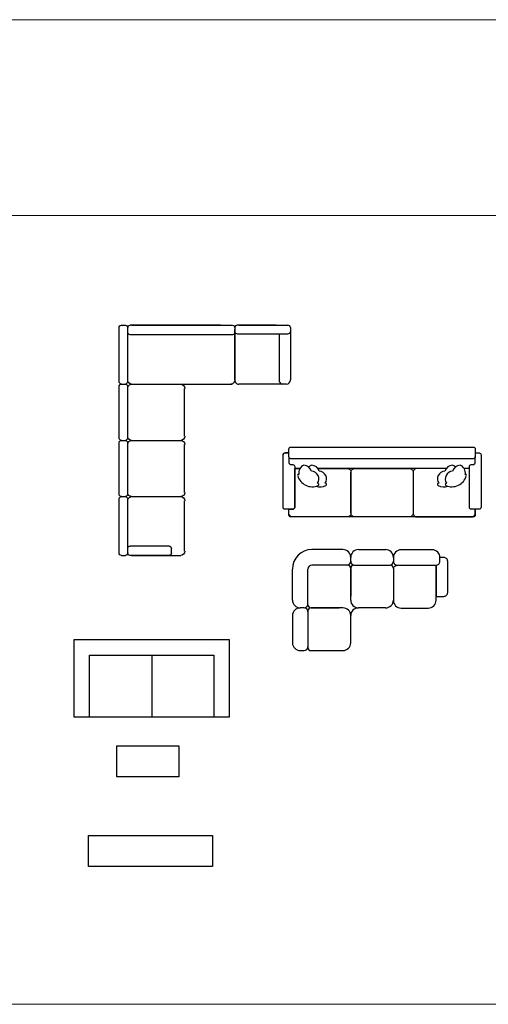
# Model space of a CAD drawing. Header units: metres. Extents: x 6502846 to 6512378, y 5892705 to 5896166.
# Tile 36 of 73: x 6503995 to 6504056, y 5895233 to 5895359. Entities that reach past the tile are written whole.
import ezdxf

# ---------------------------------------------------------------- set-up
doc = ezdxf.new("R2010")
doc.units = ezdxf.units.M
doc.header["$MEASUREMENT"] = 0
doc.layers.get('0').update_dxf_attribs({"color": 2})
doc.layers.add('_tabelki_ramki_cienkie', color=251, linetype='Continuous', lineweight=5)
doc.layers.add('A_wyposażenie_meble', color=17, linetype='Continuous')

# ---------------------------------------------------------------- blocks, each defined once
blk = doc.blocks.new('kanapaa')
for p, q in [((1, 2.5472), (1, 2.9793)), ((1.0189, 3), (1.0503, 3)), ((1.0691, 2.5472), (1.0691, 2.9793)), ((1.8171, 3), (1.088, 3)), ((1.1006, 3), (1.9113, 3)), ((1.9313, 2.9793), (1.9313, 2.9447)), ((1.9313, 2.9793), (1.9313, 2.5472)), ((1.9313, 2.561), (1.9313, 2.9654)), ((2.2645, 3), (1.9502, 3)), ((1.9628, 3), (2.3587, 3)), ((2.3793, 2.9476), (2.3793, 2.561)), ((2.3793, 2.9476), (2.3793, 2.561)), ((2.3795, 2.9811), (2.3795, 2.9497)), ((1.9125, 2.924), (1.088, 2.924)), ((2.2926, 2.5453), (2.2926, 2.9309)), ((1, 2.0943), (1, 2.5057)), ((1.0189, 2.5264), (1.0503, 2.5264)), ((1.0189, 2.5264), (1.0503, 2.5264)), ((1.0691, 2.0943), (1.0691, 2.5057)), ((1.1006, 2.5264), (1.9113, 2.5264)), ((1.5279, 2.1081), (1.5279, 2.4919)), ((1.0189, 2.0736), (1.0503, 2.0736)), ((1.1006, 2.0736), (1.4965, 2.0736)), ((1, 1.6415), (1, 2.0528)), ((1.0691, 1.6415), (1.0691, 2.0528)), ((1.5279, 1.6553), (1.5279, 2.039)), ((1, 1.1679), (1, 1.6)), ((1.0189, 1.6207), (1.0503, 1.6207)), ((1.0691, 1.1679), (1.0691, 1.6)), ((1.1006, 1.6207), (1.4965, 1.6207)), ((1.5279, 1.1817), (1.5279, 1.5862)), ((1.4022, 1.2232), (1.088, 1.2232)), ((1.4211, 1.1679), (1.4211, 1.2025)), ((1.0189, 1.1472), (1.0503, 1.1472)), ((1.4022, 1.1472), (1.088, 1.1472)), ((1.1006, 1.1472), (1.4965, 1.1472))]:
    blk.add_line(p, q)
for points in [[(1.9313, 2.9811), (1.9313, 2.9497)], [(1.9521, 2.9309), (2.3587, 2.9309)], [(2.3479, 2.5264), (1.9628, 2.5264)]]:
    blk.add_lwpolyline(points)
at = {"extrusion": (0, 0, -1)}
for centre, major_axis, start_param, end_param in [((1.0189, 2.9793), (0, -0.0207), 1.570796, 3.141593), ((1.0503, 2.9793), (0, -0.0207), 3.141593, 4.712389), ((1.088, 2.9793), (0, -0.0207), 1.570796, 3.141593), ((1.088, 2.9447), (0, -0.0207), 0, 1.570796), ((1.9125, 2.9793), (0, -0.0207), 3.141593, 4.712389), ((1.9125, 2.9447), (0, -0.0207), 4.712389, 6.283185), ((1.0189, 2.5472), (0, -0.0207), 0, 1.570796), ((1.0503, 2.5472), (0, -0.0207), 4.712389, 6.283185), ((1.1006, 2.561), (0, -0.0346), 0, 1.570796), ((1.8999, 2.561), (0, -0.0346), -1.570796, 0), ((1.0189, 2.5057), (0, -0.0207), 1.570796, 3.141593), ((1.0503, 2.5057), (0, -0.0207), 3.141593, 4.712389), ((1.1006, 2.4919), (0, -0.0346), 1.570796, 3.141593), ((1.4965, 2.4919), (0, -0.0346), 3.141593, 4.712389), ((1.0189, 2.0943), (0, -0.0207), 0, 1.570796), ((1.0189, 2.0528), (0, -0.0207), 1.570796, 3.141593), ((1.0503, 2.0943), (0, -0.0207), 4.712389, 6.283185), ((1.0503, 2.0528), (0, -0.0207), 3.141593, 4.712389), ((1.1006, 2.1081), (0, -0.0346), 0, 1.570796), ((1.1006, 2.039), (0, -0.0346), 1.570796, 3.141593), ((1.4965, 2.1081), (0, -0.0346), -1.570796, 0), ((1.4965, 2.039), (0, -0.0346), 3.141593, 4.712389), ((1.0189, 1.6415), (0, -0.0207), 0, 1.570796), ((1.0189, 1.6), (0, -0.0207), 1.570796, 3.141593), ((1.0503, 1.6415), (0, -0.0207), 4.712389, 6.283185), ((1.0503, 1.6), (0, -0.0207), 3.141593, 4.712389), ((1.1006, 1.6553), (0, -0.0346), 0, 1.570796), ((1.1006, 1.5862), (0, -0.0346), 1.570796, 3.141593), ((1.4965, 1.6553), (0, -0.0346), -1.570796, 0), ((1.4965, 1.5862), (0, -0.0346), 3.141593, 4.712389), ((1.088, 1.2025), (0, -0.0207), 1.570796, 3.141593), ((1.4022, 1.2025), (0, -0.0207), 3.141593, 4.712389), ((1.0189, 1.1679), (0, -0.0207), 0, 1.570796), ((1.0503, 1.1679), (0, -0.0207), 4.712389, 6.283185), ((1.088, 1.1679), (0, -0.0207), 0, 1.570796), ((1.4022, 1.1679), (0, -0.0207), 4.712389, 6.283185), ((1.4965, 1.1817), (0, -0.0346), -1.570796, 0)]:
    blk.add_ellipse(centre, major_axis=major_axis, ratio=0.909091, start_param=start_param, end_param=end_param, dxfattribs=at)
for centre, major_axis, start_param, end_param in [((1.9521, 2.9811), (0.0207, 0), 1.570796, 3.141593), ((1.9502, 2.9793), (0, 0.0207), 0, 1.570796), ((1.9521, 2.9497), (0.0207, 0), 3.141593, 4.712389), ((2.3587, 2.9811), (0.0207, 0), 0, 1.570796), ((2.3587, 2.9497), (0.0207, 0), 4.712389, 6.283185), ((1.9628, 2.561), (0, 0.0346), 1.570796, 3.141593), ((2.3134, 2.5453), (0.0207, 0), 3.141593, 4.712389), ((2.3479, 2.561), (0, 0.0346), 3.141593, 4.712389)]:
    blk.add_ellipse(centre, major_axis=major_axis, ratio=0.909091, start_param=start_param, end_param=end_param)
blk = doc.blocks.new('kanapa3')
for p, q in [((-6678.1, -15210.9), (-6684.9, -15210.9)), ((-6489.6, -15210.9), (-6655.2, -15210.9)), ((-6459.9, -15210.9), (-6466.7, -15210.9))]:
    blk.add_line(p, q)
for points in [[(-6692.4, -15263.4), (-6697.4, -15263.4, -0.414214), (-6699.9, -15260.9), (-6699.9, -15193.4, -0.414214), (-6697.4, -15190.9), (-6692.4, -15190.9), (-6692.4, -15185.9, -0.414214), (-6689.9, -15183.4), (-6454.9, -15183.4, -0.414214), (-6452.4, -15185.9), (-6452.4, -15190.9), (-6447.4, -15190.9, -0.414214), (-6444.9, -15193.4), (-6444.9, -15260.9, -0.414214), (-6447.4, -15263.4), (-6452.4, -15263.4), (-6452.4, -15270.9, -0.414214), (-6454.9, -15273.4), (-6689.9, -15273.4, -0.414214), (-6692.4, -15270.9)], [(-6612.4, -15268.4), (-6612.4, -15215.9, -0.414214), (-6607.4, -15210.9), (-6537.4, -15210.9, -0.414214), (-6532.4, -15215.9), (-6532.4, -15268.4, -0.414214), (-6537.4, -15273.4), (-6607.4, -15273.4, -0.414214)]]:
    blk.add_lwpolyline(points, format="xyb", close=True)
for points in [[(-6692.4, -15190.9), (-6692.4, -15185.9, -0.414214), (-6689.9, -15183.4), (-6454.9, -15183.4, -0.414214), (-6452.4, -15185.9), (-6452.4, -15195.9, -0.414214), (-6454.9, -15198.4), (-6689.9, -15198.4, -0.414214), (-6692.4, -15195.9), (-6692.4, -15190.9), (-6697.4, -15190.9, 0.414214), (-6699.9, -15193.4)], [(-6692.4, -15195.9), (-6692.4, -15203.4, 0.414214), (-6689.9, -15205.9), (-6687.4, -15205.9, -0.414214), (-6684.9, -15208.4), (-6684.9, -15260.9, -0.414214), (-6687.4, -15263.4), (-6692.4, -15263.4), (-6697.4, -15263.4, -0.414214), (-6699.9, -15260.9), (-6699.9, -15193.4)], [(-6452.4, -15190.9), (-6447.4, -15190.9, -0.414214), (-6444.9, -15193.4), (-6444.9, -15260.9, -0.414214), (-6447.4, -15263.4), (-6457.4, -15263.4, -0.414214), (-6459.9, -15260.9), (-6459.9, -15208.4, -0.414214), (-6457.4, -15205.9), (-6454.9, -15205.9, 0.414214), (-6452.4, -15203.4), (-6452.4, -15195.9)], [(-6692.4, -15263.4), (-6687.4, -15263.4, 0.414214), (-6684.9, -15260.9), (-6684.9, -15210.9), (-6678.1, -15210.9, -0.414214)], [(-6655.2, -15210.9), (-6617.4, -15210.9, -0.414214), (-6612.4, -15215.9), (-6612.4, -15268.4, -0.414214), (-6617.4, -15273.4), (-6687.4, -15273.4, -0.414214), (-6692.4, -15268.4)], [(-6489.6, -15210.9), (-6527.4, -15210.9, 0.414214), (-6532.4, -15215.9), (-6532.4, -15268.4, 0.414214), (-6527.4, -15273.4), (-6457.4, -15273.4, 0.414214), (-6452.4, -15268.4)], [(-6452.4, -15263.4), (-6457.4, -15263.4, -0.414214), (-6459.9, -15260.9), (-6459.9, -15210.9), (-6466.7, -15210.9, 0.414214)], [(-6452.4, -15268.4), (-6452.4, -15263.4, 0.414214)]]:
    blk.add_lwpolyline(points, format="xyb")
for centre, radius, start, end in [((-6669.4, -15216.3), 10.3, 110.5305, 193.3597), ((-6674, -15217.9), 11.3, 18.6466, 85.0001), ((-6659.4, -15216.3), 10.3, 110.5305, 136.2793), ((-6664, -15217.9), 11.3, 18.6466, 85.0001), ((-6480.8, -15217.9), 11.3, 94.9999, 161.3534), ((-6485.4, -15216.3), 10.3, 43.7207, 69.4695), ((-6470.8, -15217.9), 11.3, 94.9999, 161.3534), ((-6475.4, -15216.3), 10.3, 346.6403, 69.4695), ((-6679.9, -15219.7), 1.2, 66.2577, 209.3762), ((-6662.3, -15215.1), 19.4, 195.7143, 292.9857), ((-6663.8, -15224.3), 10, 325.8599, 87.0078), ((-6653.8, -15224.3), 10, 325.8599, 87.0078), ((-6491, -15224.3), 10, 92.9922, 214.1401), ((-6481, -15224.3), 10, 92.9922, 214.1401), ((-6482.5, -15215.1), 19.4, 247.0143, 344.2857), ((-6464.9, -15219.7), 1.2, 330.6238, 113.7423), ((-6652.3, -15215.1), 19.4, 255.0324, 292.9857), ((-6655.4, -15231.5), 1.58, 296.4094, 93.5832), ((-6645.4, -15231.5), 1.58, 296.4094, 93.5832), ((-6499.4, -15231.5), 1.58, 86.4168, 243.5906), ((-6492.5, -15215.1), 19.4, 247.0143, 284.9676), ((-6489.4, -15231.5), 1.58, 86.4168, 243.5906)]:
    blk.add_arc(centre, radius, start, end)
blk = doc.blocks.new('kanapa4')
for p, q in [((-6622.8, -15315.4), (-6662.8, -15315.4)), ((-6602.8, -15315.4), (-6567.3, -15315.4)), ((-6616.8, -15335.4), (-6662.8, -15335.4)), ((-6612.8, -15330.4), (-6612.8, -15325.4)), ((-6612.8, -15330.4), (-6612.8, -15325.4)), ((-6608.8, -15335.4), (-6561.8, -15335.4)), ((-6557.8, -15325.4), (-6557.8, -15330.4)), ((-6687.8, -15380.4), (-6687.8, -15340.4)), ((-6667.8, -15386.4), (-6667.8, -15340.4)), ((-6612.8, -15375.4), (-6612.8, -15339.4)), ((-6612.8, -15339.6), (-6612.8, -15339.4)), ((-6612.8, -15340), (-6612.8, -15375.4)), ((-6557.8, -15339.4), (-6557.8, -15380.4)), ((-6557.8, -15339.4), (-6557.8, -15340)), ((-6612.8, -15380.4), (-6612.8, -15375.4)), ((-6687.8, -15400.4), (-6687.8, -15436)), ((-6672.8, -15390.4), (-6677.8, -15390.4)), ((-6672.8, -15390.4), (-6677.8, -15390.4)), ((-6667.8, -15394.4), (-6667.8, -15441.4)), ((-6627.8, -15390.4), (-6663.8, -15390.4)), ((-6663.6, -15390.4), (-6663.8, -15390.4)), ((-6663.3, -15390.4), (-6627.8, -15390.4)), ((-6622.8, -15390.4), (-6627.8, -15390.4)), ((-6612.8, -15435.4), (-6612.8, -15400.4)), ((-6567.8, -15390.4), (-6602.8, -15390.4)), ((-6677.8, -15445.4), (-6672.8, -15445.4)), ((-6663.9, -15445.4), (-6622.8, -15445.4)), ((-6663.8, -15445.4), (-6663.3, -15445.4))]:
    blk.add_line(p, q)
for points in [[(-6547.8, -15315.6, 0.414214), (-6557.8, -15325.6)], [(-6547.8, -15390.6), (-6512.8, -15390.6, 0.414214), (-6502.8, -15380.6), (-6502.8, -15375.6), (-6492.8, -15375.6, 0.414214), (-6487.8, -15370.6), (-6487.8, -15330.6, 0.414214), (-6492.8, -15325.6), (-6497.8, -15325.6, 0.414214), (-6507.8, -15315.6), (-6548, -15315.6, 0.414214)], [(-6557.8, -15325.6), (-6557.8, -15330.6, 0.414214), (-6552.8, -15335.6)], [(-6557.8, -15339.6, -0.354113), (-6553, -15335.6)], [(-6553, -15335.6), (-6502.8, -15335.6), (-6502.8, -15375.6), (-6502.8, -15335.6, 0.414214), (-6497.8, -15330.6), (-6497.8, -15325.6)], [(-6557.8, -15339.6), (-6557.8, -15380.6, 0.414214), (-6547.8, -15390.6)]]:
    blk.add_lwpolyline(points, format="xyb")
for centre, radius, start, end in [((-6662.8, -15340.4), 25, 90, 180), ((-6622.8, -15325.4), 10, 0, 90), ((-6602.8, -15325.4), 10, 90, 180), ((-6567.8, -15325.4), 10, 0, 90), ((-6662.8, -15340.4), 5, 90, 180), ((-6617.8, -15330.4), 5, 270, 0), ((-6616.8, -15339.4), 4, 0, 90), ((-6607.8, -15330.4), 5, 180, 270), ((-6608.8, -15339.4), 4, 90, 180), ((-6562.8, -15330.4), 5, 270, 0), ((-6561.8, -15339.4), 4, 0, 90), ((-6677.8, -15380.4), 10, 180, 270), ((-6672.8, -15385.4), 5, 270, 360), ((-6663.8, -15386.4), 4, 180, 270), ((-6602.8, -15380.4), 10, 180, 270), ((-6567.8, -15380.4), 10, 270, 0), ((-6677.8, -15400.4), 10, 90, 180), ((-6672.8, -15395.4), 5, 0, 90), ((-6663.8, -15394.4), 4, 90, 180), ((-6622.8, -15400.4), 10, 0, 90), ((-6602.8, -15400.4), 10, 90, 180), ((-6677.8, -15435.4), 10, 180, 270), ((-6622.8, -15435.4), 10, 270, 0), ((-6672.8, -15440.4), 5, 270, 360), ((-6663.8, -15441.4), 4, 180, 270)]:
    blk.add_arc(centre, radius, start, end)

msp = doc.modelspace()

# ---------------------------------------------------------------- linework, layer by layer
at = {"layer": '_tabelki_ramki_cienkie'}
for points in [[(6504468.857, 5895359.273), (6503575.763, 5895359.273)], [(6504468.857, 5895334.05), (6503261.181, 5895334.05)], [(6504468.857, 5895232.512), (6503261.181, 5895232.512)]]:
    msp.add_lwpolyline(points, dxfattribs=at)
at = {"layer": 'A_wyposażenie_meble'}
for points in [[(6504002.178, 5895269.458), (6504002.178, 5895279.458), (6504022.178, 5895279.458), (6504022.178, 5895269.458)], [(6504004.178, 5895269.458), (6504004.178, 5895277.458), (6504020.178, 5895277.458), (6504020.178, 5895269.458)], [(6504007.691, 5895265.793), (6504015.691, 5895265.793), (6504015.691, 5895261.793), (6504007.691, 5895261.793)]]:
    msp.add_lwpolyline(points, close=True, dxfattribs=at)
for points in [[(6504012.178, 5895277.458), (6504012.178, 5895269.458)], [(6504004.021, 5895250.258), (6504004.021, 5895254.258), (6504020.021, 5895254.258), (6504020.021, 5895250.258), (6504004.021, 5895250.258)]]:
    msp.add_lwpolyline(points, dxfattribs=at)

# ---------------------------------------------------------------- block references
for name, p, xscale, yscale, zscale in [('kanapaa', (6503991.98, 5895271.937), 16, 16, 16), ('kanapa3', (6504699.091, 5896822.591), 0.1, 0.1, 0.1), ('kanapa4', (6504699.091, 5896822.591), 0.1, 0.1, 0.1)]:
    msp.add_blockref(name, p, dxfattribs=dict(at, xscale=xscale, yscale=yscale, zscale=zscale))

doc.saveas('drawing.dxf')
